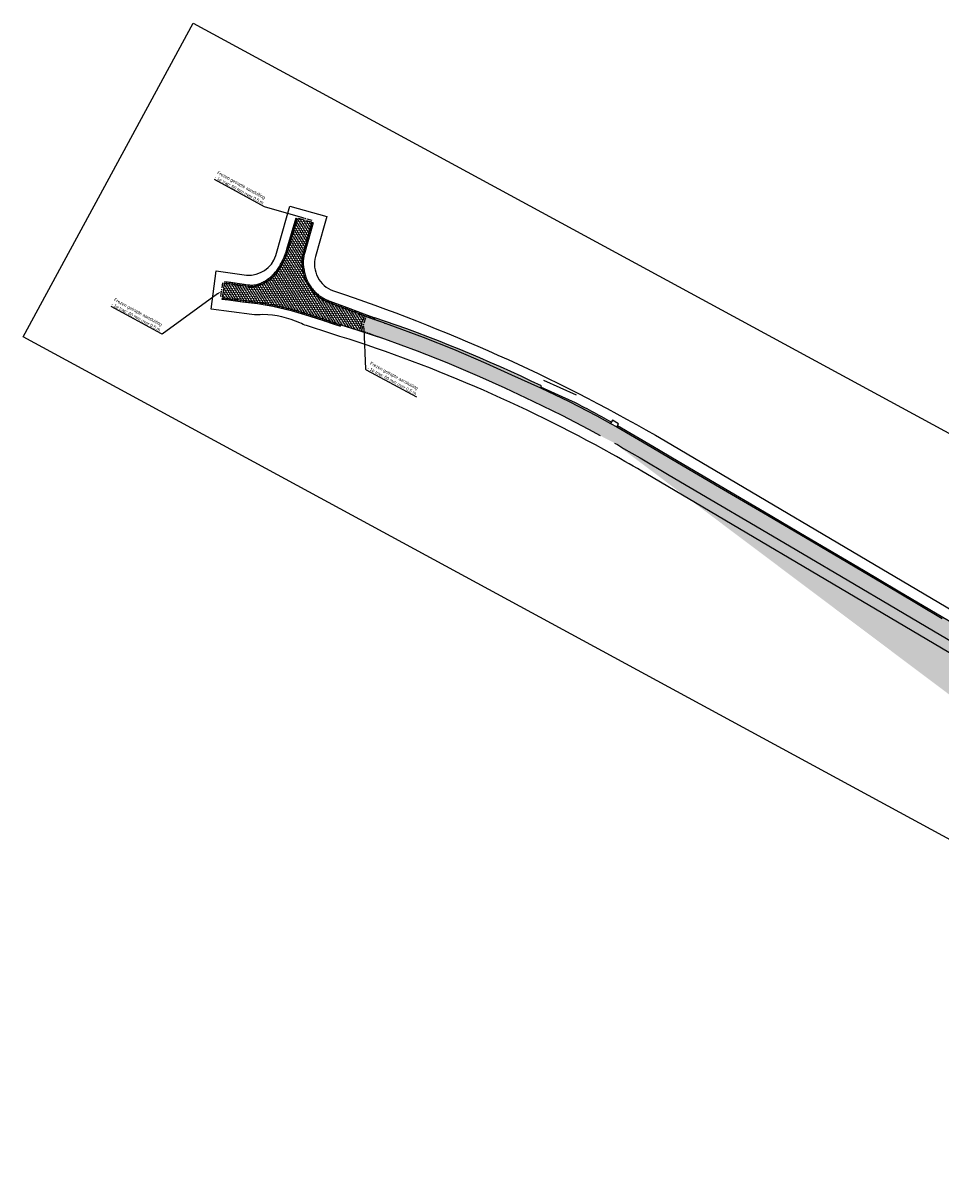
# Model space of a CAD drawing. Header units: metres. Extents: x 152057 to 155740, y 463538 to 465228.
# Tile 2 of 65: x 152061 to 152317, y 463899 to 464221. Entities that reach past the tile are written whole.
import ezdxf
from ezdxf import colors
from ezdxf.entities.mleader import LeaderData, LeaderLine
from ezdxf.math import Vec2, Vec3

# ---------------------------------------------------------------- set-up
doc = ezdxf.new("R2010")
doc.units = ezdxf.units.M
doc.linetypes.add('CENTER__G5', pattern=[2.4, 1.5, -0.3, 0.3, -0.3])
doc.layers.add('-DR-alg-kader', color=3, linetype='Continuous', plot=False)
for name, color, linetype in [('-DR-alg-projectgrens 1-500', 3, 'PROJECTGRENS_1-500'), ('-DR-v-vh-asfalt frezen aansluiting', 2, 'CENTER__G5'), ('-DR-v-vh-asfalt zagen', 10, 'CENTER__G5'), ('-DR-v-vh-kantverharding', 1, 'Continuous'), ('-DR-v-vh-scheiding verhardingen', 1, 'Continuous')]:
    doc.layers.add(name, color=color, linetype=linetype)
for name, color, linetype, lineweight in [('-DR-v-vh-arc-asfalt frezen', 252, 'Continuous', 9), ('-DR-v-vh-arc-asfalt opbreken', 252, 'Continuous', 9), ('-DR-v-vh-arc-BSS keiformaat', 252, 'Continuous', 9), ('-DR-v-vh-arc-grasbeton', 252, 'Continuous', 9)]:
    doc.layers.add(name, color=color, linetype=linetype, lineweight=lineweight)
doc.styles.add('CE', font='txt', dxfattribs={"height": 1.8})
doc.linetypes.add('PROJECTGRENS_1-500', pattern='A,0.8,-0.32,[133,ltypeshp.shx,S=0.32,R=0,X=-0.32,Y=0],-0.32,3.18', length=4.62)
pattern_1 = [(331.528097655, (0, 0), (0.52960106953, 0.15715752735), [0.390625, -0.390625]), (61.528097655, (0.34338, -0.18622), (-0.15715752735, 0.52960106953), [0.390625, -0.390625])]
pattern_2 = [(16.52809766, (0, 0), (-0.1806483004, 0.6087620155), []), (16.52809766, (0.3947, -0.21406), (-0.1806483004, 0.6087620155), [0.79375, -0.15875, 0, -0.15875])]

msp = doc.modelspace()

# ---------------------------------------------------------------- hatches: boundary and pattern name
at = {"layer": '-DR-v-vh-arc-asfalt frezen'}
h = msp.add_hatch(dxfattribs=at)
h.set_pattern_fill('AVH-ASFALT_FREESVAK', color=256, scale=0.25, pattern_type=2)
h.set_pattern_definition(pattern_1)
edge = h.paths.add_edge_path()
edge.add_line((152156.31, 464139.77), (152155.01, 464135.78))
edge.add_line((152155.01, 464135.78), (152161.3, 464133.58))
edge.add_line((152161.3, 464133.58), (152161.93, 464133.37))
edge.add_line((152161.93, 464133.37), (152171.01, 464130.07))
edge.add_line((152171.01, 464130.07), (152179.33, 464126.78))
edge.add_line((152179.33, 464126.78), (152188.44, 464122.9))
edge.add_line((152188.44, 464122.9), (152195.46, 464119.7))
edge.add_line((152195.46, 464119.7), (152203.31, 464116.02))
edge.add_line((152203.31, 464116.02), (152211.43, 464112.09))
edge.add_line((152211.43, 464112.09), (152218.87, 464108.22))
edge.add_line((152218.87, 464108.22), (152222.1, 464106.4))
edge.add_line((152222.1, 464106.4), (152226.11, 464104.33))
edge.add_line((152226.11, 464104.33), (152226.9, 464103.89))
edge.add_line((152226.9, 464103.89), (152228.64, 464102.85))
edge.add_line((152228.64, 464102.85), (152233.29, 464100.17))
edge.add_line((152233.29, 464100.17), (152241.37, 464095.38))
edge.add_line((152241.37, 464095.38), (152253.04, 464088.54))
edge.add_line((152253.04, 464088.54), (152265.47, 464081.21))
edge.add_line((152265.47, 464081.21), (152276.99, 464074.44))
edge.add_line((152276.99, 464074.44), (152293.03, 464064.96))
edge.add_line((152293.03, 464064.96), (152302.81, 464059.18))
edge.add_line((152302.81, 464059.18), (152315.11, 464051.95))
edge.add_line((152315.11, 464051.95), (152329.66, 464043.44))
edge.add_line((152329.66, 464043.44), (152340.9, 464036.74))
edge.add_line((152340.9, 464036.74), (152351.33, 464030.66))
edge.add_line((152351.33, 464030.66), (152360.56, 464025.19))
edge.add_line((152360.56, 464025.19), (152369.8, 464019.72))
edge.add_line((152369.8, 464019.72), (152379.9, 464013.76))
edge.add_line((152379.9, 464013.76), (152387.92, 464009.06))
edge.add_line((152387.92, 464009.06), (152388.57, 464010.07))
edge.add_arc((152344.29, 463941.64), 81.5, 48.1224, 57.093, ccw=False)
edge.add_line((152398.7, 464002.32), (152401.86, 463999.49))
edge.add_line((152401.86, 463999.49), (152401.06, 463998.59))
edge.add_line((152401.06, 463998.59), (152404.22, 463995.75))
edge.add_line((152404.22, 463995.75), (152407.03, 463998.88))
edge.add_line((152407.03, 463998.88), (152401.09, 464004.2))
edge.add_arc((152344.66, 463941.31), 84.5, 48.1007, 59.5191)
edge.add_line((152387.53, 464014.13), (152382.34, 464017.25))
edge.add_line((152382.34, 464017.25), (152372.05, 464023.39))
edge.add_line((152372.05, 464023.39), (152368.15, 464025.68))
edge.add_line((152368.15, 464025.68), (152362.07, 464029.25))
edge.add_line((152362.07, 464029.25), (152356.93, 464032.32))
edge.add_line((152356.93, 464032.32), (152353.44, 464034.35))
edge.add_line((152353.44, 464034.35), (152343.55, 464040.19))
edge.add_line((152343.55, 464040.19), (152331.91, 464047.01))
edge.add_line((152331.91, 464047.01), (152317.51, 464055.44))
edge.add_line((152317.51, 464055.44), (152305.04, 464062.81))
edge.add_line((152305.04, 464062.81), (152295.33, 464068.56))
edge.add_line((152295.33, 464068.56), (152279.42, 464077.95))
edge.add_line((152279.42, 464077.95), (152267.71, 464084.84))
edge.add_line((152267.71, 464084.84), (152255.41, 464092.07))
edge.add_line((152255.41, 464092.07), (152243.63, 464098.95))
edge.add_line((152243.63, 464098.95), (152236.57, 464103.11))
edge.add_line((152236.57, 464103.11), (152226.76, 464108.83))
edge.add_line((152226.76, 464108.83), (152224.99, 464109.79))
edge.add_line((152224.99, 464109.79), (152221.13, 464111.9))
edge.add_line((152221.13, 464111.9), (152213.4, 464115.9))
edge.add_line((152213.4, 464115.9), (152205.42, 464119.69))
edge.add_line((152205.42, 464119.69), (152197.36, 464123.4))
edge.add_line((152197.36, 464123.4), (152190.19, 464126.58))
edge.add_line((152190.19, 464126.58), (152181.13, 464130.53))
edge.add_line((152181.13, 464130.53), (152172.72, 464133.87))
edge.add_line((152172.72, 464133.87), (152163.15, 464137.37))
edge.add_line((152163.15, 464137.37), (152162.69, 464137.54))
edge.add_line((152162.69, 464137.54), (152156.31, 464139.77))
h = msp.add_hatch(dxfattribs=at)
h.set_pattern_fill('AVH-ASFALT_FREESVAK', color=256, scale=0.25, pattern_type=2)
h.set_pattern_definition(pattern_1)
h.paths.add_polyline_path([(152418.35, 463966.79), (152418.61, 463967.15), (152418.79, 463967.38), (152412.92, 463971.69), (152411.63, 463968.93), (152410.27, 463966.01), (152416.35, 463963.18), (152416.97, 463964.51), (152417.18, 463964.9), (152417.4, 463965.29), (152417.63, 463965.67), (152417.86, 463966.05), (152418.1, 463966.42)])
edge = h.paths.add_edge_path()
edge.add_line((152226.11, 464104.33), (152226.9, 464103.89))
edge.add_line((152226.9, 464103.89), (152228.64, 464102.85))
edge.add_line((152228.64, 464102.85), (152233.29, 464100.17))
edge.add_line((152233.29, 464100.17), (152241.37, 464095.38))
edge.add_line((152241.37, 464095.38), (152253.04, 464088.54))
edge.add_line((152253.04, 464088.54), (152265.47, 464081.21))
edge.add_line((152265.47, 464081.21), (152276.99, 464074.44))
edge.add_line((152276.99, 464074.44), (152293.03, 464064.96))
edge.add_line((152293.03, 464064.96), (152302.81, 464059.18))
edge.add_line((152302.81, 464059.18), (152315.11, 464051.95))
edge.add_line((152315.11, 464051.95), (152329.66, 464043.44))
edge.add_line((152329.66, 464043.44), (152340.9, 464036.74))
edge.add_line((152340.9, 464036.74), (152351.33, 464030.66))
edge.add_line((152351.33, 464030.66), (152360.56, 464025.19))
edge.add_line((152360.56, 464025.19), (152369.8, 464019.72))
edge.add_line((152369.8, 464019.72), (152379.9, 464013.76))
edge.add_line((152379.9, 464013.76), (152388.41, 464008.77))
edge.add_line((152388.41, 464008.77), (152393.97, 464005.25))
edge.add_line((152393.97, 464005.25), (152395.69, 464004))
edge.add_line((152395.69, 464004), (152398.44, 464001.42))
edge.add_line((152398.44, 464001.42), (152400.94, 463998.74))
edge.add_line((152400.94, 463998.74), (152404.19, 463994.85))
edge.add_line((152404.19, 463994.85), (152407.08, 463991.25))
edge.add_line((152407.08, 463991.25), (152409.7, 463987.95))
edge.add_line((152409.7, 463987.95), (152412.87, 463983.96))
edge.add_line((152412.87, 463983.96), (152415.25, 463980.85))
edge.add_line((152415.25, 463980.85), (152415.6, 463980.26))
edge.add_line((152415.6, 463980.26), (152415.82, 463979.62))
edge.add_line((152415.82, 463979.62), (152415.9, 463978.94))
edge.add_line((152415.9, 463978.94), (152415.83, 463978.27))
edge.add_line((152415.83, 463978.27), (152415.62, 463977.62))
edge.add_line((152415.62, 463977.62), (152415.61, 463977.59))
edge.add_line((152415.61, 463977.59), (152413.85, 463973.69))
edge.add_line((152413.85, 463973.69), (152411.63, 463968.93))
edge.add_line((152411.63, 463968.93), (152410.27, 463966.01))
at = {"layer": '-DR-v-vh-arc-asfalt opbreken'}
h = msp.add_hatch(dxfattribs=at)
h.set_pattern_fill('AVH-ASFALT_LAAG1-D', color=256, scale=20, angle=-270, pattern_type=2)
h.set_pattern_definition([(121.52809766, (507262.06685, 799234.9396), (-0.5114302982, -0.3137499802), []), (181.52809766, (507262.06685, 799234.9396), (0.0160003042, -0.5997866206), [])])
h.paths.add_polyline_path([(152116.63, 464144.87), (152118.43, 464144.64), (152122.32, 464144.15), (152126.53, 464143.62), (152130.85, 464142.92), (152135.94, 464141.67), (152139.69, 464140.57), (152144.69, 464138.94), (152147.96, 464137.88), (152149.72, 464137.31), (152154.22, 464135.94), (152161.3, 464133.58), (152155.01, 464135.78), (152156.31, 464139.77), (152162.69, 464137.54), (152159.06, 464138.87), (152159.05, 464138.87), (152156, 464139.99), (152151.35, 464141.72), (152149.63, 464142.36), (152146.25, 464143.62), (152145.9, 464143.77), (152145.55, 464143.92), (152145.21, 464144.09), (152144.87, 464144.27), (152144.54, 464144.46), (152144.22, 464144.66), (152143.9, 464144.87), (152143.59, 464145.08), (152143.3, 464145.3), (152143.02, 464145.53), (152142.74, 464145.77), (152142.47, 464146.01), (152142.21, 464146.26), (152141.96, 464146.52), (152141.71, 464146.79), (152141.48, 464147.07), (152141.26, 464147.35), (152141.05, 464147.63), (152140.84, 464147.92), (152140.65, 464148.22), (152140.46, 464148.52), (152140.29, 464148.83), (152140.12, 464149.14), (152139.97, 464149.46), (152139.83, 464149.79), (152139.7, 464150.13), (152139.58, 464150.47), (152139.48, 464150.82), (152139.38, 464151.16), (152139.29, 464151.51), (152139.21, 464151.86), (152139.14, 464152.22), (152139.07, 464152.57), (152139.01, 464152.91), (152138.95, 464153.27), (152138.9, 464153.62), (152138.86, 464153.97), (152138.84, 464154.33), (152138.82, 464154.68), (152138.83, 464154.86), (152138.83, 464155.03), (152138.85, 464155.36), (152138.88, 464155.68), (152138.92, 464156.01), (152138.97, 464156.33), (152139.03, 464156.65), (152139.11, 464156.97), (152139.19, 464157.28), (152139.29, 464157.59), (152141.63, 464165.89), (152137.65, 464167.01), (152135.07, 464158.31), (152134.95, 464157.93), (152134.83, 464157.55), (152134.69, 464157.17), (152134.55, 464156.79), (152134.41, 464156.41), (152134.26, 464156.04), (152134.1, 464155.67), (152133.93, 464155.3), (152133.78, 464154.98), (152133.62, 464154.66), (152133.46, 464154.33), (152133.29, 464154.02), (152133.12, 464153.7), (152132.94, 464153.39), (152132.75, 464153.09), (152132.55, 464152.79), (152132.36, 464152.51), (152132.16, 464152.24), (152131.95, 464151.97), (152131.74, 464151.7), (152131.52, 464151.44), (152131.3, 464151.19), (152131.06, 464150.95), (152130.82, 464150.71), (152130.58, 464150.49), (152130.33, 464150.27), (152130.07, 464150.07), (152129.81, 464149.87), (152129.54, 464149.68), (152129.26, 464149.5), (152128.98, 464149.32), (152128.7, 464149.15), (152128.42, 464149), (152128.15, 464148.85), (152127.87, 464148.71), (152127.58, 464148.58), (152127.29, 464148.45), (152127, 464148.34), (152126.85, 464148.29), (152126.7, 464148.24), (152126.55, 464148.2), (152126.4, 464148.16), (152126.09, 464148.1), (152125.77, 464148.05), (152125.45, 464148.02), (152125.13, 464148), (152124.81, 464147.99), (152124.48, 464148), (152124.16, 464148.03), (152123.85, 464148.07), (152118.99, 464148.77), (152117.19, 464148.99)])
at = {"layer": '-DR-v-vh-arc-BSS keiformaat'}
h = msp.add_hatch(dxfattribs=at)
h.set_pattern_fill('ANSI36', color=256, scale=0.1, angle=90)
h.set_pattern_definition([(106.528097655, (0, 0), (-0.46244827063, 0.44234261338), [0.79375, -0.15875, 0, -0.15875])])
edge = h.paths.add_edge_path()
edge.add_arc((152027.77, 463751.54), 409.42, 64.2396, 71.2677)
edge.add_line((152159.25, 464139.28), (152159.23, 464139.24))
edge.add_line((152159.23, 464139.24), (152159.05, 464138.87))
edge.add_line((152159.05, 464138.87), (152163.15, 464137.37))
edge.add_line((152163.15, 464137.37), (152172.72, 464133.87))
edge.add_line((152172.72, 464133.87), (152181.13, 464130.53))
edge.add_line((152181.13, 464130.53), (152190.19, 464126.58))
edge.add_line((152190.19, 464126.58), (152197.36, 464123.4))
edge.add_line((152197.36, 464123.4), (152205.42, 464119.69))
edge.add_line((152205.42, 464119.69), (152213.4, 464115.9))
edge.add_line((152213.4, 464115.9), (152221.13, 464111.9))
edge.add_line((152221.13, 464111.9), (152224.98, 464109.79))
edge.add_line((152224.98, 464109.79), (152225.21, 464110.18))
edge.add_arc((152030.54, 463757.78), 402.6, 61.0836, 62.8331)
edge.add_line((152214.36, 464115.96), (152205.55, 464119.94))
edge.add_line((152205.55, 464119.94), (152205.7, 464120.27))
at = {"layer": '-DR-v-vh-arc-grasbeton'}
h = msp.add_hatch(dxfattribs=at)
h.set_pattern_fill('ANSI35', color=256, scale=0.1)
h.set_pattern_definition(pattern_2)
h.paths.add_polyline_path([(152137.65, 464167.01), (152137.27, 464167.12), (152134.69, 464158.43), (152134.57, 464158.05), (152134.45, 464157.67), (152134.32, 464157.3), (152134.18, 464156.93), (152134.04, 464156.56), (152133.89, 464156.19), (152133.73, 464155.83), (152133.57, 464155.47), (152133.41, 464155.15), (152133.26, 464154.83), (152133.1, 464154.52), (152132.94, 464154.21), (152132.77, 464153.9), (152132.59, 464153.6), (152132.41, 464153.3), (152132.22, 464153.01), (152132.03, 464152.74), (152131.84, 464152.47), (152131.64, 464152.21), (152131.43, 464151.95), (152131.22, 464151.7), (152131, 464151.46), (152130.78, 464151.23), (152130.55, 464151), (152130.31, 464150.79), (152130.07, 464150.58), (152129.82, 464150.38), (152129.57, 464150.19), (152129.31, 464150.01), (152129.04, 464149.83), (152128.77, 464149.66), (152128.5, 464149.5), (152128.23, 464149.35), (152127.96, 464149.21), (152127.69, 464149.07), (152127.42, 464148.94), (152127.14, 464148.82), (152126.87, 464148.72), (152126.73, 464148.67), (152126.59, 464148.63), (152126.45, 464148.59), (152126.31, 464148.56), (152126.02, 464148.49), (152125.72, 464148.45), (152125.42, 464148.42), (152125.11, 464148.4), (152124.81, 464148.39), (152124.51, 464148.4), (152124.2, 464148.42), (152123.9, 464148.46), (152119.05, 464149.16), (152117.24, 464149.39), (152117.19, 464148.99), (152118.99, 464148.77), (152123.85, 464148.07), (152124.16, 464148.03), (152124.48, 464148), (152124.81, 464147.99), (152125.13, 464148), (152125.45, 464148.02), (152125.77, 464148.05), (152126.09, 464148.1), (152126.4, 464148.16), (152126.55, 464148.2), (152126.7, 464148.24), (152126.85, 464148.29), (152127, 464148.34), (152127.29, 464148.45), (152127.58, 464148.58), (152127.87, 464148.71), (152128.15, 464148.85), (152128.42, 464149), (152128.7, 464149.15), (152128.98, 464149.32), (152129.26, 464149.5), (152129.54, 464149.68), (152129.81, 464149.87), (152130.07, 464150.07), (152130.33, 464150.27), (152130.58, 464150.49), (152130.82, 464150.71), (152131.06, 464150.95), (152131.3, 464151.19), (152131.52, 464151.44), (152131.74, 464151.7), (152131.95, 464151.97), (152132.16, 464152.24), (152132.36, 464152.51), (152132.55, 464152.79), (152132.75, 464153.09), (152132.94, 464153.39), (152133.12, 464153.7), (152133.29, 464154.02), (152133.46, 464154.33), (152133.62, 464154.66), (152133.78, 464154.98), (152133.93, 464155.3), (152134.1, 464155.67), (152134.26, 464156.04), (152134.41, 464156.41), (152134.55, 464156.79), (152134.69, 464157.17), (152134.83, 464157.55), (152134.95, 464157.93), (152135.07, 464158.31)])
h = msp.add_hatch(dxfattribs=at)
h.set_pattern_fill('ANSI35', color=256, scale=0.1)
h.set_pattern_definition(pattern_2)
h.paths.add_polyline_path([(152159.05, 464138.87), (152159.23, 464139.24), (152156.14, 464140.36), (152151.49, 464142.09), (152149.77, 464142.74), (152146.4, 464144), (152146.06, 464144.14), (152145.72, 464144.29), (152145.39, 464144.45), (152145.06, 464144.62), (152144.74, 464144.8), (152144.43, 464144.99), (152144.12, 464145.2), (152143.82, 464145.41), (152143.54, 464145.62), (152143.27, 464145.84), (152143.01, 464146.07), (152142.75, 464146.3), (152142.49, 464146.55), (152142.25, 464146.8), (152142.01, 464147.06), (152141.79, 464147.32), (152141.58, 464147.59), (152141.37, 464147.87), (152141.17, 464148.15), (152140.99, 464148.43), (152140.81, 464148.72), (152140.64, 464149.02), (152140.48, 464149.32), (152140.33, 464149.63), (152140.2, 464149.94), (152140.07, 464150.27), (152139.96, 464150.59), (152139.86, 464150.93), (152139.77, 464151.26), (152139.68, 464151.61), (152139.6, 464151.95), (152139.53, 464152.3), (152139.46, 464152.64), (152139.4, 464152.98), (152139.34, 464153.33), (152139.3, 464153.67), (152139.26, 464154.01), (152139.24, 464154.35), (152139.23, 464154.69), (152139.23, 464154.85), (152139.23, 464155.02), (152139.25, 464155.33), (152139.28, 464155.64), (152139.32, 464155.95), (152139.37, 464156.26), (152139.43, 464156.57), (152139.5, 464156.87), (152139.58, 464157.17), (152139.67, 464157.48), (152142.02, 464165.78), (152141.63, 464165.89), (152139.29, 464157.59), (152139.19, 464157.28), (152139.11, 464156.97), (152139.03, 464156.65), (152138.97, 464156.33), (152138.92, 464156.01), (152138.88, 464155.68), (152138.85, 464155.36), (152138.83, 464155.03), (152138.83, 464154.86), (152138.82, 464154.68), (152138.84, 464154.33), (152138.86, 464153.97), (152138.9, 464153.62), (152138.95, 464153.27), (152139.01, 464152.91), (152139.07, 464152.57), (152139.14, 464152.22), (152139.21, 464151.86), (152139.29, 464151.51), (152139.38, 464151.16), (152139.48, 464150.82), (152139.58, 464150.47), (152139.7, 464150.13), (152139.83, 464149.79), (152139.97, 464149.46), (152140.12, 464149.14), (152140.29, 464148.83), (152140.46, 464148.52), (152140.65, 464148.22), (152140.84, 464147.92), (152141.05, 464147.63), (152141.26, 464147.35), (152141.48, 464147.07), (152141.71, 464146.79), (152141.96, 464146.52), (152142.21, 464146.26), (152142.47, 464146.01), (152142.74, 464145.77), (152143.02, 464145.53), (152143.3, 464145.3), (152143.59, 464145.08), (152143.9, 464144.87), (152144.22, 464144.66), (152144.54, 464144.46), (152144.87, 464144.27), (152145.21, 464144.09), (152145.55, 464143.92), (152145.9, 464143.77), (152146.25, 464143.62), (152149.63, 464142.36), (152151.35, 464141.72), (152156, 464139.99)])
h = msp.add_hatch(dxfattribs=at)
h.set_pattern_fill('ANSI35', color=256, scale=0.1)
h.set_pattern_definition(pattern_2)
h.paths.add_polyline_path([(152126.47, 464143.22), (152130.78, 464142.53), (152135.83, 464141.29), (152139.57, 464140.18), (152144.57, 464138.56), (152147.84, 464137.49), (152149.6, 464136.93), (152149.72, 464137.31), (152147.96, 464137.88), (152144.69, 464138.94), (152139.69, 464140.57), (152135.94, 464141.67), (152130.85, 464142.92), (152126.53, 464143.62), (152122.32, 464144.15), (152118.43, 464144.64), (152116.63, 464144.87), (152116.57, 464144.48), (152118.38, 464144.24), (152122.27, 464143.75)])
h = msp.add_hatch(dxfattribs=at)
h.set_pattern_fill('ANSI35', color=256, scale=0.1)
h.set_pattern_definition(pattern_2)
h.paths.add_polyline_path([(152357.14, 464032.67), (152353.64, 464034.7), (152343.75, 464040.53), (152332.11, 464047.36), (152317.71, 464055.78), (152305.24, 464063.15), (152295.53, 464068.91), (152279.62, 464078.3), (152267.92, 464085.19), (152255.61, 464092.41), (152243.83, 464099.29), (152236.78, 464103.45), (152226.94, 464109.19), (152226.76, 464108.83), (152236.57, 464103.11), (152243.63, 464098.95), (152255.41, 464092.07), (152267.71, 464084.84), (152279.42, 464077.95), (152295.33, 464068.56), (152305.04, 464062.81), (152317.51, 464055.44), (152331.91, 464047.01), (152343.55, 464040.19), (152353.44, 464034.35), (152356.93, 464032.32), (152362.07, 464029.25), (152368.15, 464025.68), (152372.05, 464023.39), (152382.34, 464017.25), (152390.69, 464012.33), (152396.04, 464009.09), (152396.25, 464009.43), (152390.89, 464012.68), (152382.54, 464017.59), (152372.25, 464023.73), (152368.35, 464026.02), (152362.27, 464029.59)])

# ---------------------------------------------------------------- linework, layer by layer
at = {"layer": '-DR-alg-kader'}
msp.add_lwpolyline([(152482.59, 463905.38), (152061.08, 464133.97), (152108.52, 464221.44), (152530.02, 463992.84)], close=True, dxfattribs=at)
at = {"layer": '-DR-alg-projectgrens 1-500', "flags": 128}
msp.add_lwpolyline([(152877.71, 464076.44), (152906.25, 464079.61), (152930.68, 464081.64), (152941.22, 464082.43), (152942.77, 464081.18), (152971.74, 464083.33, 0.342855), (152979.39, 464090.24), (152980.99, 464099.25), (152988.42, 464097.93), (152987.93, 464095.19), (153019.59, 464091.83, -0.118697), (153016.45, 464101.64), (153016.19, 464105.27), (153022.93, 464105.7), (153023.19, 464102.13, 0.100442), (153024.83, 464096.29), (153028.21, 464091.46, 0.095188), (153031.48, 464088.28), (153034.4, 464086.36, 0.123665), (153043.19, 464083.3), (153077.76, 464080.23), (153090.03, 464077.33), (153105.74, 464074.2), (153139.07, 464069.19), (153190.99, 464059.08), (153197.35, 464057.64), (153196.94, 464056.38), (153233.21, 464046.68), (153241.61, 464046.33, -0.02169), (153245.72, 464045.99), (153246.05, 464047.26), (153260.87, 464043.37), (153260.63, 464042.55), (153270.75, 464039.87), (153281.12, 464037.09), (153287.26, 464035.61), (153334.59, 464023.48), (153336.67, 464022.91), (153337.81, 464022.62), (153349.26, 464019.71), (153359.92, 464016.81), (153371.27, 464013.92), (153434.68, 463997.36), (153441.03, 464001.13), (153452.41, 463998.15), (153454.77, 463994.18), (153454.26, 463992.24), (153484.54, 463984.33), (153488.73, 463994.72), (153490.18, 463998.17), (153498.75, 464019.33), (153506.31, 464025.12), (153511.06, 464018.92), (153507.51, 464016.2, 0.133812), (153504.1, 464011.73), (153497.4, 463995.19), (153495.95, 463991.74), (153493.79, 463986.38), (153495.93, 463985.57), (153494.64, 463982.85), (153500.48, 463981.01), (153504.7, 463990.4), (153505.76, 463990.1, -0.028075), (153506.94, 463993.63), (153511.45, 464004.96, 0.045281), (153515.39, 464018.27), (153521.76, 464017.13, -0.034016), (153518.81, 464006.21), (153517.32, 464001.68), (153512.77, 463990.22, 0.08949), (153511, 463981.52), (153510.9, 463976.71, 0.343614), (153511.19, 463976.32), (153557.15, 463963.68), (153587.91, 463955.42, -0.021284), (153693.71, 463922.13), (153723.4, 463910.98), (153733.08, 463907.31), (153743.45, 463903.33), (153750.05, 463900.61), (153754.82, 463898.69), (153787.29, 463885.99), (153839.55, 463866.64), (153847.22, 463865.12), (153850.49, 463866.21), (153852.78, 463867.97), (153869.07, 463894.46), (153870.08, 463899.96), (153913.7, 463968.67), (153911.43, 463970.06), (153914.65, 463976.01), (153916.81, 463974.79), (153920.98, 463981.26), (153924.38, 463979.07), (153925.71, 463979.39), (153934.57, 463993.59, -0.05166), (153949.32, 464012.53), (153950.41, 464013.66, 0.017137), (153954.91, 464018.68), (153969.54, 464036.19), (153988.91, 464059.6, 0.394251), (153988.75, 464062.32), (153986.09, 464064.85), (153992.77, 464072.17), (153999.51, 464064.34), (154000.44, 464063.1, -0.249971), (154001.55, 464055.65), (154000.86, 464053.73), (153998.83, 464051.03), (153995.09, 464053.85), (153976.02, 464030.81), (153961.37, 464013.28, -0.017137), (153956.48, 464007.83), (153955.4, 464006.7, 0.05166), (153941.72, 463989.13), (153935.63, 463979.39), (153937.95, 463977.95), (153927.47, 463961.05), (153927.3, 463957.07), (153926.13, 463952.99), (153904.7, 463925.18), (153861.11, 463854.87), (153869.66, 463849.84), (153870.98, 463851.96), (153875.69, 463849.11), (153873.91, 463846.23, -0.000754), (153877.54, 463844.05), (153878.93, 463846.9), (153891.93, 463838.77), (153889.83, 463835.32, 0.414492), (153890.97, 463830.64), (153892.25, 463829.87), (153888.27, 463823.26), (153884.11, 463813.91), (153880.04, 463805.58), (153877.63, 463802.69), (153885.69, 463798.72), (153937.61, 463774.62), (153959.42, 463764.25), (153995.09, 463745.93), (154013.99, 463735.53), (154050.42, 463714.5), (154056.41, 463724.89), (154053.8, 463726.49), (154058.17, 463733.63), (154067.74, 463727.68), (154065.56, 463724.14), (154063.7, 463722.41), (154056.96, 463710.73), (154061.37, 463708.18), (154056.47, 463699.27), (154051.87, 463696.98), (154059.98, 463678.03), (153985.89, 463713.24), (153983.77, 463718.81), (153968.96, 463738.38), (153972.58, 463745.69), (153935.7, 463764.82), (153869.31, 463795.32), (153863.89, 463793.58), (153855.18, 463796.85), (153856.76, 463799.2), (153853.37, 463801.29), (153852.21, 463798.99), (153842.65, 463804.44), (153840.88, 463806.37), (153840.98, 463807.05), (153773.47, 463843.42), (153762.11, 463846.93), (153689.45, 463879.6), (153681.76, 463883.9), (153680.98, 463885.65), (153668.33, 463890.54), (153597.14, 463913.11), (153593.58, 463911.51), (153515.87, 463932.13), (153512.7, 463930.42), (153501.39, 463933.36), (153497.45, 463928.86), (153493.71, 463932.09), (153476.47, 463936.95), (153475.4, 463933.77), (153467.04, 463935.82), (153468.44, 463942.19), (153459.95, 463947.53), (153450.22, 463951.08), (153328.22, 463985), (153323.16, 463986.22), (153320.55, 463988.67), (153239.27, 464007.69), (153227.1, 464007.46), (153179.75, 464017.52), (153164.94, 464021.67), (153159.19, 464024.63), (153132.61, 464029.39), (153109.22, 464033.88), (153051.39, 464036.05), (153024.38, 464032.18), (153004.94, 464033.53), (152999.95, 464027.78), (152987.02, 464030.91), (152972.38, 464031.81), (152972.49, 464029.63), (152967.8, 464029.45), (152966.7, 464032.94), (152914.45, 464036.02), (152888.39, 464036.56), (152883.14, 464031.8), (152878.31, 464036.08), (152858.76, 464036.54), (152848.36, 464035.85), (152828.23, 464033.95), (152814.52, 464032), (152800.4, 464029.59), (152772.88, 464024.65), (152737.92, 464016.81), (152693.21, 464004.49), (152679.12, 463999.42), (152674.82, 463997.99), (152627.13, 463980.05), (152586.31, 463962.6), (152553.31, 463945.85), (152534.82, 463936.3), (152515.03, 463924.08), (152509.88, 463918.68), (152508.8, 463913.69), (152502.23, 463912.7), (152491.05, 463903.33), (152488.18, 463896.04), (152481.72, 463892.26), (152480.41, 463894.73), (152453.57, 463879.02, 0.037552), (152440.88, 463870.26), (152430.33, 463861.73), (152410.69, 463845.86, -0.023459), (152406.37, 463842.69), (152398.68, 463837.59, 0.03392), (152389.77, 463830.76), (152287.25, 463740.58), (152281, 463747.31), (152290.6, 463755.75), (152299.52, 463763.64), (152309.7, 463772.56), (152317.83, 463779.69), (152328.87, 463789.42), (152336.73, 463796.38), (152347.27, 463805.68), (152354.74, 463812.28), (152366.33, 463822.53), (152374.71, 463829.82), (152385.91, 463839.54), (152390.97, 463843.53), (152396.39, 463847.09), (152400.21, 463849.63), (152403.4, 463851.82), (152405.37, 463853.39), (152412.03, 463858.76), (152421.51, 463866.4), (152430.59, 463873.9), (152439.66, 463880.97), (152444.25, 463884.08), (152449.94, 463887.61), (152457.8, 463892.17), (152471.61, 463900.07, 0.396884), (152472.41, 463902.69), (152465.65, 463916.33), (152462.31, 463921.76), (152454.36, 463929.71), (152457.8, 463933.15), (152448.41, 463944.51), (152439.89, 463954.8), (152437.16, 463958.11, 0.031998), (152428.83, 463966.96), (152419.36, 463959.63), (152407.25, 463965.07), (152409.13, 463969.12), (152407.71, 463972.93), (152405.57, 463973.94), (152410.21, 463984.22), (152395.74, 463999.06, 0.049406), (152383.48, 464008.04), (152234.85, 464095.83, 0.006342), (152225.45, 464101.21, 0.052448), (152146.94, 464134.89), (152140.18, 464137.09, -0.036038), (152138.33, 464137.84, 0.102357), (152127.98, 464140.14, -0.055379), (152124.87, 464140.2), (152113.53, 464141.66), (152114.91, 464152.33), (152123.45, 464151.19, 0.346758), (152131.6, 464156.6), (152134.73, 464167.83), (152135.48, 464170.43), (152145.81, 464167.52), (152145.07, 464164.92), (152142.67, 464156.4, 0.396872), (152147.68, 464146.8), (152150.51, 464145.81, -0.049562), (152240.24, 464104.96), (152388.86, 464017.17, -0.049482), (152402.84, 464006.94), (152407.86, 464002.43), (152424.59, 463998.44), (152429.47, 464001.19), (152440.11, 463997.55), (152445.94, 463971.45), (152468.37, 463944.32), (152479.67, 463952.04), (152484.24, 463956.9), (152488.3, 463954.67, 0.125999), (152491.45, 463954.27), (152491.85, 463954.32, 0.093581), (152495.43, 463955.74, 0.01581), (152495.86, 463955.96), (152508.34, 463962.94, -0.023724), (152559.69, 463988.54), (152572.44, 463994.22), (152581.11, 463997.49, 0.00994), (152584.75, 463998.94), (152586.66, 464003.17, -0.011458), (152621.98, 464017.87), (152622.62, 464019.32, -0.116825), (152627.12, 464024.3, -0.06634), (152629.85, 464025.69), (152662.61, 464037.23, -0.04014), (152663.62, 464037.51), (152666.74, 464038.13), (152681.9, 464039.86, -0.085576), (152684.44, 464039.71), (152706.39, 464046.98), (152707.27, 464044.34), (152724.65, 464048.67), (152724.22, 464050.63), (152728.1, 464051.59), (152728.54, 464049.64), (152738.25, 464052.06, -0.023794), (152748.19, 464054.04), (152763.92, 464056.4), (152784.67, 464060.63), (152815.29, 464065.81), (152824.57, 464069.11), (152858.87, 464074.31), (152874.97, 464076.12)], format="xyb", close=True, dxfattribs=at)
at = {"layer": '-DR-v-vh-asfalt frezen aansluiting', "flags": 128}
for points in [[(152141.77, 464166.37), (152137.79, 464167.49)], [(152116.69, 464149.06), (152116.13, 464144.94)], [(152155.49, 464135.61), (152156.78, 464139.61)]]:
    msp.add_lwpolyline(points, dxfattribs=at)
at = {"layer": '-DR-v-vh-asfalt zagen', "flags": 128}
for points in [[(152141.63, 464165.89), (152137.65, 464167.01)], [(152117.19, 464148.99), (152116.63, 464144.87)], [(152161.3, 464133.58), (152155.01, 464135.78), (152156.31, 464139.77), (152162.69, 464137.54)]]:
    msp.add_lwpolyline(points, dxfattribs=at)
at = {"layer": '-DR-v-vh-kantverharding', "flags": 128}
for points in [[(152142.02, 464165.78), (152139.67, 464157.48), (152139.58, 464157.17), (152139.5, 464156.87), (152139.43, 464156.57), (152139.37, 464156.26), (152139.32, 464155.95), (152139.28, 464155.64), (152139.25, 464155.33), (152139.23, 464155.02), (152139.23, 464154.85), (152139.23, 464154.69), (152139.24, 464154.35), (152139.26, 464154.01), (152139.3, 464153.67), (152139.34, 464153.33), (152139.4, 464152.98), (152139.46, 464152.64), (152139.53, 464152.3), (152139.6, 464151.95), (152139.68, 464151.61), (152139.77, 464151.26), (152139.86, 464150.93), (152139.96, 464150.59), (152140.07, 464150.27), (152140.2, 464149.94), (152140.33, 464149.63), (152140.48, 464149.32), (152140.64, 464149.02), (152140.81, 464148.72), (152140.99, 464148.43), (152141.17, 464148.15), (152141.37, 464147.87), (152141.58, 464147.59), (152141.79, 464147.32), (152142.01, 464147.06), (152142.25, 464146.8), (152142.49, 464146.55), (152142.75, 464146.3), (152143.01, 464146.07), (152143.27, 464145.84), (152143.54, 464145.62), (152143.82, 464145.41), (152144.12, 464145.2), (152144.43, 464144.99), (152144.74, 464144.8), (152145.06, 464144.62), (152145.39, 464144.45), (152145.72, 464144.29), (152146.06, 464144.14), (152146.4, 464144), (152149.77, 464142.74), (152151.49, 464142.09), (152156.14, 464140.36), (152159.23, 464139.24), (152159.05, 464138.87)], [(152116.63, 464144.87), (152116.57, 464144.48), (152118.38, 464144.24), (152122.27, 464143.75), (152126.47, 464143.22), (152130.78, 464142.53), (152135.83, 464141.29), (152139.57, 464140.18), (152144.57, 464138.56), (152147.84, 464137.49), (152149.6, 464136.93), (152149.72, 464137.31)], [(152149.72, 464137.31), (152154.22, 464135.94), (152161.93, 464133.37), (152171.01, 464130.07), (152179.33, 464126.78), (152188.44, 464122.9), (152195.46, 464119.7), (152203.31, 464116.02), (152211.43, 464112.09), (152218.87, 464108.22), (152222.1, 464106.4)], [(152226.76, 464108.83), (152227.2, 464109.7), (152225.5, 464110.69), (152224.98, 464109.79)], [(152226.94, 464109.19), (152236.78, 464103.45), (152243.83, 464099.29), (152255.61, 464092.41), (152267.92, 464085.19), (152279.62, 464078.3), (152295.53, 464068.91), (152305.24, 464063.15), (152317.71, 464055.78), (152332.11, 464047.36), (152343.75, 464040.53), (152353.64, 464034.7), (152357.14, 464032.67), (152362.27, 464029.59), (152368.35, 464026.02), (152372.25, 464023.73), (152382.54, 464017.59), (152390.89, 464012.68), (152396.25, 464009.43), (152396.04, 464009.09), (152396.06, 464008.99)], [(152226.11, 464104.33), (152226.9, 464103.89), (152228.64, 464102.85), (152233.29, 464100.17), (152241.37, 464095.38), (152253.04, 464088.54), (152265.47, 464081.21), (152276.99, 464074.44), (152293.03, 464064.96), (152302.81, 464059.18), (152315.11, 464051.95), (152329.66, 464043.44), (152340.9, 464036.74), (152351.33, 464030.66), (152360.56, 464025.19), (152369.8, 464019.72), (152379.9, 464013.76), (152388.41, 464008.77), (152393.97, 464005.25), (152393.84, 464005.13)]]:
    msp.add_lwpolyline(points, dxfattribs=at)
at = {"layer": '-DR-v-vh-scheiding verhardingen', "flags": 128}
for points in [[(152117.19, 464148.99), (152118.99, 464148.77), (152123.85, 464148.07), (152124.16, 464148.03), (152124.48, 464148), (152124.81, 464147.99), (152125.13, 464148), (152125.45, 464148.02), (152125.77, 464148.05), (152126.09, 464148.1), (152126.4, 464148.16), (152126.55, 464148.2), (152126.7, 464148.24), (152126.85, 464148.29), (152127, 464148.34), (152127.29, 464148.45), (152127.58, 464148.58), (152127.87, 464148.71), (152128.15, 464148.85), (152128.42, 464149), (152128.7, 464149.15), (152128.98, 464149.32), (152129.26, 464149.5), (152129.54, 464149.68), (152129.81, 464149.87), (152130.07, 464150.07), (152130.33, 464150.27), (152130.58, 464150.49), (152130.82, 464150.71), (152131.06, 464150.95), (152131.3, 464151.19), (152131.52, 464151.44), (152131.74, 464151.7), (152131.95, 464151.97), (152132.16, 464152.24), (152132.36, 464152.51), (152132.55, 464152.79), (152132.75, 464153.09), (152132.94, 464153.39), (152133.12, 464153.7), (152133.29, 464154.02), (152133.46, 464154.33), (152133.62, 464154.66), (152133.78, 464154.98), (152133.93, 464155.3), (152134.1, 464155.67), (152134.26, 464156.04), (152134.41, 464156.41), (152134.55, 464156.79), (152134.69, 464157.17), (152134.83, 464157.55), (152134.95, 464157.93), (152135.07, 464158.31), (152137.65, 464167.01)], [(152117.24, 464149.39), (152119.05, 464149.16), (152123.9, 464148.46), (152124.2, 464148.42), (152124.51, 464148.4), (152124.81, 464148.39), (152125.11, 464148.4), (152125.42, 464148.42), (152125.72, 464148.45), (152126.02, 464148.49), (152126.31, 464148.56), (152126.45, 464148.59), (152126.59, 464148.63), (152126.73, 464148.67), (152126.87, 464148.72), (152127.14, 464148.82), (152127.42, 464148.94), (152127.69, 464149.07), (152127.96, 464149.21), (152128.23, 464149.35), (152128.5, 464149.5), (152128.77, 464149.66), (152129.04, 464149.83), (152129.31, 464150.01), (152129.57, 464150.19), (152129.82, 464150.38), (152130.07, 464150.58), (152130.31, 464150.79), (152130.55, 464151), (152130.78, 464151.23), (152131, 464151.46), (152131.22, 464151.7), (152131.43, 464151.95), (152131.64, 464152.21), (152131.84, 464152.47), (152132.03, 464152.74), (152132.22, 464153.01), (152132.41, 464153.3), (152132.59, 464153.6), (152132.77, 464153.9), (152132.94, 464154.21), (152133.1, 464154.52), (152133.26, 464154.83), (152133.41, 464155.15), (152133.57, 464155.47), (152133.73, 464155.83), (152133.89, 464156.19), (152134.04, 464156.56), (152134.18, 464156.93), (152134.32, 464157.3), (152134.45, 464157.67), (152134.57, 464158.05), (152134.69, 464158.43), (152137.27, 464167.12)], [(152141.63, 464165.89), (152139.29, 464157.59), (152139.19, 464157.28), (152139.11, 464156.97), (152139.03, 464156.65), (152138.97, 464156.33), (152138.92, 464156.01), (152138.88, 464155.68), (152138.85, 464155.36), (152138.83, 464155.03), (152138.83, 464154.86), (152138.82, 464154.68), (152138.84, 464154.33), (152138.86, 464153.97), (152138.9, 464153.62), (152138.95, 464153.27), (152139.01, 464152.91), (152139.07, 464152.57), (152139.14, 464152.22), (152139.21, 464151.86), (152139.29, 464151.51), (152139.38, 464151.16), (152139.48, 464150.82), (152139.58, 464150.47), (152139.7, 464150.13), (152139.83, 464149.79), (152139.97, 464149.46), (152140.12, 464149.14), (152140.29, 464148.83), (152140.46, 464148.52), (152140.65, 464148.22), (152140.84, 464147.92), (152141.05, 464147.63), (152141.26, 464147.35), (152141.48, 464147.07), (152141.71, 464146.79), (152141.96, 464146.52), (152142.21, 464146.26), (152142.47, 464146.01), (152142.74, 464145.77), (152143.02, 464145.53), (152143.3, 464145.3), (152143.59, 464145.08), (152143.9, 464144.87), (152144.22, 464144.66), (152144.54, 464144.46), (152144.87, 464144.27), (152145.21, 464144.09), (152145.55, 464143.92), (152145.9, 464143.77), (152146.25, 464143.62), (152149.63, 464142.36), (152151.35, 464141.72), (152156, 464139.99), (152159.05, 464138.87)], [(152116.63, 464144.87), (152118.43, 464144.64), (152122.32, 464144.15), (152126.53, 464143.62), (152130.85, 464142.92), (152135.94, 464141.67), (152139.69, 464140.57), (152144.69, 464138.94), (152147.96, 464137.88), (152149.72, 464137.31)], [(152159.05, 464138.87), (152159.06, 464138.87), (152163.15, 464137.37), (152172.72, 464133.87), (152181.13, 464130.53), (152190.19, 464126.58), (152197.36, 464123.4), (152205.42, 464119.69), (152213.4, 464115.9), (152221.13, 464111.9), (152224.99, 464109.79), (152226.76, 464108.83), (152236.57, 464103.11), (152243.63, 464098.95), (152255.41, 464092.07), (152267.71, 464084.84), (152279.42, 464077.95), (152295.33, 464068.56), (152305.04, 464062.81), (152317.51, 464055.44)], [(152215.47, 464117.67), (152206.36, 464121.74)]]:
    msp.add_lwpolyline(points, dxfattribs=at)
for points in [[(152205.7, 464120.27, 0.030676), (152159.25, 464139.28), (152159.23, 464139.24)], [(152225.21, 464110.18, 0.007637), (152214.36, 464115.96), (152205.55, 464119.94), (152205.7, 464120.27)]]:
    msp.add_lwpolyline(points, format="xyb", dxfattribs=at)

# ---------------------------------------------------------------- leaders
at = {"layer": '-DR-v-vh-asfalt frezen aansluiting', "linetype": 'ByBlock'}
ml = msp.add_multileader_mtext('Standard', dxfattribs=at)
ml.set_content('Frezen getrapte aansluiting\\P- 1e trap: 60 mm over 0,5 m', color=7, style='CE')
ml.set_leader_properties(color=256, lineweight=-1)
ml.build(insert=Vec2(0, 0))
ml.multileader.update_dxf_attribs({"text_left_attachment_type": 5, "text_right_attachment_type": 5, "dogleg_length": 0.5, "arrow_head_size": 1.25, "scale": 0.5})
ctx = ml.context
ctx.base_point, ctx.scale, ctx.char_height, ctx.arrow_head_size, ctx.landing_gap_size, ctx.plane_origin, ctx.plane_x_axis, ctx.plane_y_axis = Vec3(152114.19, 464177.96), 0.5, 0.9, 1.25, 0.1, Vec3(152191.29, 464164.55), Vec3(0.879051, -0.476728), Vec3(0.476728, 0.879051)
ctx.left_attachment, ctx.right_attachment = 5, 5
notes = []
notes.append((ctx, [(0, (1, 1, 0), (152128.68, 464170.1), (-0.879051, 0.476728), 0.25, [(1, [(152140.04, 464166.86)], 0, [])])]))
ctx.mtext.insert, ctx.mtext.text_direction, ctx.mtext.rotation, ctx.mtext.flow_direction = Vec3(152115.55, 464180.27), Vec3(0.879051, -0.476728), 5.786257, 5
ml = msp.add_multileader_mtext('Standard', dxfattribs=at)
ml.set_content('Frezen getrapte aansluiting\\P- 1e trap: 60 mm over 0,5 m', color=7, style='CE')
ml.set_leader_properties(color=256, lineweight=-1)
ml.build(insert=Vec2(0, 0))
ml.multileader.update_dxf_attribs({"text_left_attachment_type": 5, "text_right_attachment_type": 5, "dogleg_length": 0.5, "arrow_head_size": 1.25, "scale": 0.5})
ctx = ml.context
ctx.base_point, ctx.scale, ctx.char_height, ctx.arrow_head_size, ctx.landing_gap_size, ctx.plane_origin, ctx.plane_x_axis, ctx.plane_y_axis = Vec3(152085.39, 464142.54), 0.5, 0.9, 1.25, 0.1, Vec3(152162.5, 464129.14), Vec3(0.879051, -0.476728), Vec3(0.476728, 0.879051)
ctx.left_attachment, ctx.right_attachment = 5, 5
notes.append((ctx, [(0, (1, 1, 0), (152099.89, 464134.68), (-0.879051, 0.476728), 0.25, [(1, [(152116.37, 464146.7)], 0, [])])]))
ctx.mtext.insert, ctx.mtext.text_direction, ctx.mtext.rotation, ctx.mtext.flow_direction = Vec3(152086.76, 464144.85), Vec3(0.879051, -0.476728), 5.786257, 5
ml = msp.add_multileader_mtext('Standard', dxfattribs=at)
ml.set_content('Frezen getrapte aansluiting\\P- 1e trap: 60 mm over 0,5 m', color=7, style='CE')
ml.set_leader_properties(color=256, lineweight=-1)
ml.build(insert=Vec2(0, 0))
ml.multileader.update_dxf_attribs({"text_left_attachment_type": 5, "text_right_attachment_type": 5, "dogleg_length": 0.5, "arrow_head_size": 1.25, "scale": 0.5})
ctx = ml.context
ctx.base_point, ctx.scale, ctx.char_height, ctx.arrow_head_size, ctx.landing_gap_size, ctx.plane_origin, ctx.plane_x_axis, ctx.plane_y_axis = Vec3(152156.82, 464124.79), 0.5, 0.9, 1.25, 0.1, Vec3(152233.92, 464111.38), Vec3(0.879051, -0.476728), Vec3(0.476728, 0.879051)
ctx.left_attachment, ctx.right_attachment = 5, 5
notes.append((ctx, [(1, (1, 1, 0), (152156.6, 464124.91), (0.879051, -0.476728), 0.25, [(1, [(152156.11, 464137.53)], 0, [])])]))
ctx.mtext.insert, ctx.mtext.text_direction, ctx.mtext.rotation, ctx.mtext.flow_direction = Vec3(152158.18, 464127.1), Vec3(0.879051, -0.476728), 5.786257, 5
for ctx, leaders in notes:
    for number, flags, end, landing, length, lines in leaders:
        leader = LeaderData()
        leader.index, (leader.has_last_leader_line, leader.has_dogleg_vector, leader.attachment_direction) = number, flags
        leader.last_leader_point, leader.dogleg_vector, leader.dogleg_length = Vec3(end), Vec3(landing), length
        for number, points, colour, breaks in lines:
            line = LeaderLine()
            line.index, line.vertices, line.color, line.breaks = number, Vec3.list(points), colors.encode_raw_color(colour), breaks
            leader.lines.append(line)
        ctx.leaders.append(leader)

doc.saveas('drawing.dxf')
